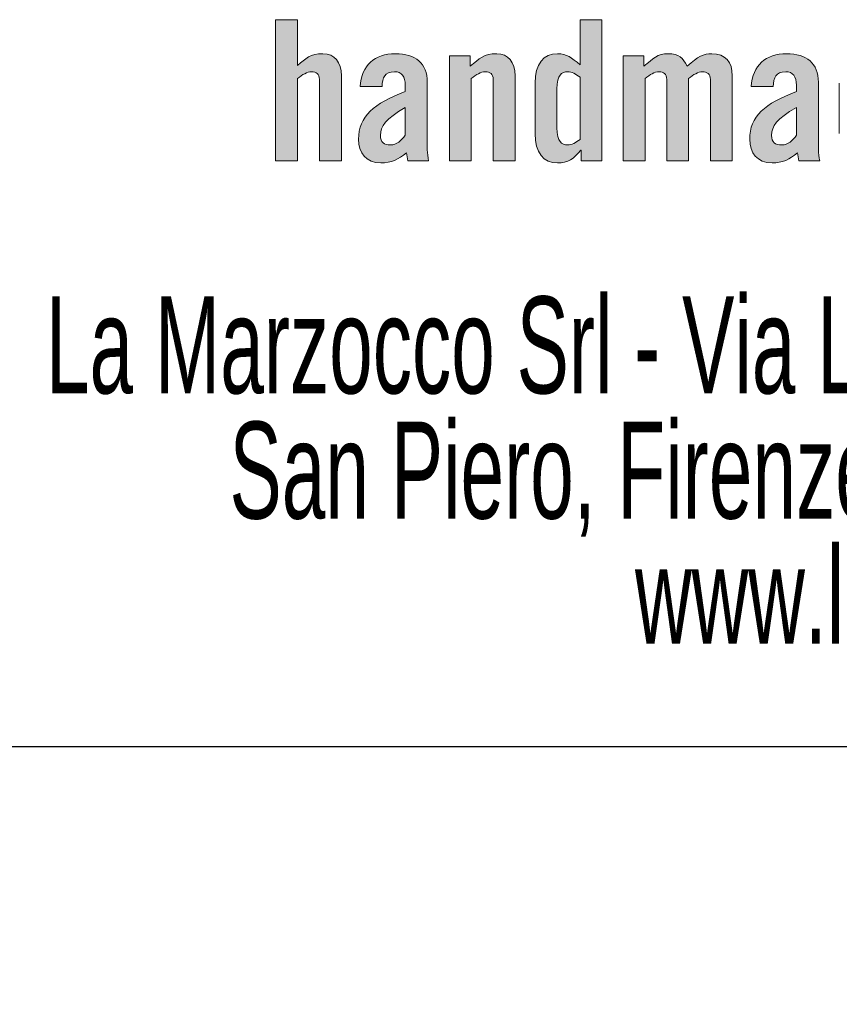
# Model space of a CAD drawing. Header units: millimetres. Extents: x 1 to 419, y 2 to 295.
# Tile 22 of 59: x 225.51 to 233.96, y 4.84 to 15. Entities that reach past the tile are written whole.
import ezdxf

# ---------------------------------------------------------------- set-up
doc = ezdxf.new("R2010")
doc.units = ezdxf.units.MM
doc.styles.add('SLDTEXTSTYLE0', font='TXT', dxfattribs={"width": 0.605})

# ---------------------------------------------------------------- blocks, each defined once
blk = doc.blocks.new('SW_NOTE_0')
at = {"color": 0, "linetype": 'Continuous', "lineweight": 0, "char_height": 1, "attachment_point": 2, "style": 'SLDTEXTSTYLE0'}
for s, insert in [('La Marzocco Srl - Via La Torre 14/H 50038 Scarperia e', (16.469, 1.289)), ('San Piero, Firenze, Italy - Tel. +39 05584919', (16.531, -0.003)), ('www.lamarzocco.com', (16.588, -1.294))]:
    blk.add_mtext(s, dxfattribs=dict(at, insert=insert))

msp = doc.modelspace()

# ---------------------------------------------------------------- hatches: boundary and pattern name
at = {"linetype": 'Continuous'}
h = msp.add_hatch(color=7, dxfattribs=at)
edge = h.paths.add_edge_path(flags=0)
edge.add_spline(control_points=[(228.5187, 14.4666), (228.4702, 14.4666), (228.4258, 14.4364), (228.3733, 14.3979)], knot_values=[9, 9, 9, 9, 10, 10, 10, 10], weights=[1, 1, 1, 1], degree=3, periodic=0)
edge.add_line((228.3733, 14.3979), (228.3733, 13.5458))
edge.add_line((228.3733, 13.5458), (228.1471, 13.5458))
edge.add_line((228.1471, 13.5458), (228.1471, 15.0038))
edge.add_line((228.1471, 15.0038), (228.3733, 15.0038))
edge.add_line((228.3733, 15.0038), (228.3733, 14.5313))
edge.add_spline(control_points=[(228.3733, 14.5313), (228.4561, 14.604), (228.5045, 14.6524), (228.6358, 14.6524)], knot_values=[3, 3, 3, 3, 4, 4, 4, 4], weights=[1, 1, 1, 1], degree=3, periodic=0)
edge.add_spline(control_points=[(228.6358, 14.6524), (228.755, 14.6524), (228.8256, 14.5656), (228.8256, 14.4242)], knot_values=[4, 4, 4, 4, 5, 5, 5, 5], weights=[1, 1, 1, 1], degree=3, periodic=0)
edge.add_line((228.8256, 14.4242), (228.8256, 13.5458))
edge.add_line((228.8256, 13.5458), (228.5995, 13.5458))
edge.add_line((228.5995, 13.5458), (228.5995, 14.3879))
edge.add_spline(control_points=[(228.5995, 14.3879), (228.5995, 14.4424), (228.5672, 14.4666), (228.5187, 14.4666)], knot_values=[8, 8, 8, 8, 9, 9, 9, 9], weights=[1, 1, 1, 1], degree=3, periodic=0)
h = msp.add_hatch(color=7, dxfattribs=at)
edge = h.paths.add_edge_path(flags=0)
edge.add_spline(control_points=[(231.0544, 14.6524), (231.1533, 14.6524), (231.1998, 14.612), (231.2886, 14.5393)], knot_values=[6, 6, 6, 6, 7, 7, 7, 7], weights=[1, 1, 1, 1], degree=3, periodic=0)
edge.add_line((231.2886, 14.5393), (231.2886, 15.0038))
edge.add_line((231.2886, 15.0038), (231.5148, 15.0038))
edge.add_line((231.5148, 15.0038), (231.5148, 13.5458))
edge.add_line((231.5148, 13.5458), (231.3007, 13.5458))
edge.add_line((231.3007, 13.5458), (231.3007, 13.6589))
edge.add_line((231.3007, 13.6589), (231.2967, 13.6589))
edge.add_spline(control_points=[(231.2967, 13.6589), (231.222, 13.564), (231.1674, 13.5256), (231.0544, 13.5256)], knot_values=[2, 2, 2, 2, 3, 3, 3, 3], weights=[1, 1, 1, 1], degree=3, periodic=0)
edge.add_spline(control_points=[(231.0544, 13.5256), (230.913, 13.5256), (230.8242, 13.6307), (230.8242, 13.8285)], knot_values=[3, 3, 3, 3, 4, 4, 4, 4], weights=[1, 1, 1, 1], degree=3, periodic=0)
edge.add_line((230.8242, 13.8285), (230.8242, 14.3495))
edge.add_spline(control_points=[(230.8242, 14.3495), (230.8242, 14.5474), (230.913, 14.6524), (231.0544, 14.6524)], knot_values=[5, 5, 5, 5, 6, 6, 6, 6], weights=[1, 1, 1, 1], degree=3, periodic=0)
edge = h.paths.add_edge_path(flags=0)
edge.add_spline(control_points=[(231.0503, 13.8871), (231.0503, 13.7438), (231.0988, 13.7114), (231.1594, 13.7114)], knot_values=[3, 3, 3, 3, 4, 4, 4, 4], weights=[1, 1, 1, 1], degree=3, periodic=0)
edge.add_spline(control_points=[(231.1594, 13.7114), (231.2038, 13.7114), (231.2442, 13.7356), (231.2886, 13.7679)], knot_values=[4, 4, 4, 4, 5, 5, 5, 5], weights=[1, 1, 1, 1], degree=3, periodic=0)
edge.add_line((231.2886, 13.7679), (231.2886, 14.4101))
edge.add_spline(control_points=[(231.2886, 14.4101), (231.2442, 14.4424), (231.2038, 14.4666), (231.1594, 14.4666)], knot_values=[0, 0, 0, 0, 1, 1, 1, 1], weights=[1, 1, 1, 1], degree=3, periodic=0)
edge.add_spline(control_points=[(231.1594, 14.4666), (231.0988, 14.4666), (231.0503, 14.4344), (231.0503, 14.291)], knot_values=[1, 1, 1, 1, 2, 2, 2, 2], weights=[1, 1, 1, 1], degree=3, periodic=0)
edge.add_line((231.0503, 14.291), (231.0503, 13.8871))
h = msp.add_hatch(color=7, dxfattribs=at)
edge = h.paths.add_edge_path(flags=0)
edge.add_spline(control_points=[(229.2455, 14.3132), (229.2495, 14.4061), (229.2717, 14.4666), (229.3747, 14.4666)], knot_values=[11, 11, 11, 11, 12, 12, 12, 12], weights=[1, 1, 1, 1], degree=3, periodic=0)
edge.add_spline(control_points=[(229.3747, 14.4666), (229.4494, 14.4666), (229.4857, 14.4182), (229.4857, 14.3273)], knot_values=[10, 10, 10, 10, 11, 11, 11, 11], weights=[1, 1, 1, 1], degree=3, periodic=0)
edge.add_line((229.4857, 14.3273), (229.4857, 14.2627))
edge.add_spline(control_points=[(229.4857, 14.2627), (229.1606, 14.1395), (229.0032, 14.0083), (229.0032, 13.7699)], knot_values=[8, 8, 8, 8, 9, 9, 9, 9], weights=[1, 1, 1, 1], degree=3, periodic=0)
edge.add_spline(control_points=[(229.0032, 13.7699), (229.0032, 13.6307), (229.0799, 13.5256), (229.2333, 13.5256)], knot_values=[7, 7, 7, 7, 8, 8, 8, 8], weights=[1, 1, 1, 1], degree=3, periodic=0)
edge.add_spline(control_points=[(229.2333, 13.5256), (229.3424, 13.5256), (229.4131, 13.562), (229.4979, 13.6307)], knot_values=[6, 6, 6, 6, 7, 7, 7, 7], weights=[1, 1, 1, 1], degree=3, periodic=0)
edge.add_spline(control_points=[(229.4979, 13.6307), (229.4999, 13.6044), (229.508, 13.5761), (229.51, 13.5458)], knot_values=[5, 5, 5, 5, 6, 6, 6, 6], weights=[1, 1, 1, 1], degree=3, periodic=0)
edge.add_line((229.51, 13.5458), (229.7261, 13.5458))
edge.add_spline(control_points=[(229.7261, 13.5458), (229.72, 13.5822), (229.7119, 13.6266), (229.7119, 13.6609)], knot_values=[3, 3, 3, 3, 4, 4, 4, 4], weights=[1, 1, 1, 1], degree=3, periodic=0)
edge.add_line((229.7119, 13.6609), (229.7119, 14.3577))
edge.add_spline(control_points=[(229.7119, 14.3577), (229.7119, 14.5555), (229.5928, 14.6524), (229.3828, 14.6524)], knot_values=[1, 1, 1, 1, 2, 2, 2, 2], weights=[1, 1, 1, 1], degree=3, periodic=0)
edge.add_spline(control_points=[(229.3828, 14.6524), (229.1707, 14.6524), (229.0314, 14.5333), (229.0193, 14.3132)], knot_values=[0, 0, 0, 0, 1, 1, 1, 1], weights=[1, 1, 1, 1], degree=3, periodic=0)
edge.add_line((229.0193, 14.3132), (229.2455, 14.3132))
edge = h.paths.add_edge_path(flags=0)
edge.add_spline(control_points=[(229.4857, 13.8124), (229.4474, 13.7579), (229.3969, 13.7114), (229.3343, 13.7114)], knot_values=[2, 2, 2, 2, 3, 3, 3, 3], weights=[1, 1, 1, 1], degree=3, periodic=0)
edge.add_spline(control_points=[(229.3343, 13.7114), (229.2657, 13.7114), (229.2293, 13.7397), (229.2293, 13.8103)], knot_values=[1, 1, 1, 1, 2, 2, 2, 2], weights=[1, 1, 1, 1], degree=3, periodic=0)
edge.add_spline(control_points=[(229.2293, 13.8103), (229.2293, 13.9053), (229.2798, 13.98), (229.4857, 14.0971)], knot_values=[0, 0, 0, 0, 1, 1, 1, 1], weights=[1, 1, 1, 1], degree=3, periodic=0)
edge.add_line((229.4857, 14.0971), (229.4857, 13.8124))
h = msp.add_hatch(color=7, dxfattribs=at)
edge = h.paths.add_edge_path(flags=0)
edge.add_spline(control_points=[(230.3115, 14.4666), (230.263, 14.4666), (230.2186, 14.4364), (230.1661, 14.3979)], knot_values=[9, 9, 9, 9, 10, 10, 10, 10], weights=[1, 1, 1, 1], degree=3, periodic=0)
edge.add_line((230.1661, 14.3979), (230.1661, 13.5458))
edge.add_line((230.1661, 13.5458), (229.9399, 13.5458))
edge.add_line((229.9399, 13.5458), (229.9399, 14.6323))
edge.add_line((229.9399, 14.6323), (230.154, 14.6323))
edge.add_line((230.154, 14.6323), (230.154, 14.5232))
edge.add_spline(control_points=[(230.154, 14.5232), (230.2489, 14.604), (230.2973, 14.6524), (230.4286, 14.6524)], knot_values=[3, 3, 3, 3, 4, 4, 4, 4], weights=[1, 1, 1, 1], degree=3, periodic=0)
edge.add_spline(control_points=[(230.4286, 14.6524), (230.5477, 14.6524), (230.6184, 14.5656), (230.6184, 14.4242)], knot_values=[4, 4, 4, 4, 5, 5, 5, 5], weights=[1, 1, 1, 1], degree=3, periodic=0)
edge.add_line((230.6184, 14.4242), (230.6184, 13.5458))
edge.add_line((230.6184, 13.5458), (230.3923, 13.5458))
edge.add_line((230.3923, 13.5458), (230.3923, 14.3879))
edge.add_spline(control_points=[(230.3923, 14.3879), (230.3923, 14.4424), (230.3599, 14.4666), (230.3115, 14.4666)], knot_values=[8, 8, 8, 8, 9, 9, 9, 9], weights=[1, 1, 1, 1], degree=3, periodic=0)
h = msp.add_hatch(color=7, dxfattribs=at)
edge = h.paths.add_edge_path(flags=0)
edge.add_spline(control_points=[(232.5525, 14.4666), (232.5041, 14.4666), (232.4596, 14.4364), (232.4091, 14.3979)], knot_values=[16, 16, 16, 16, 17, 17, 17, 17], weights=[1, 1, 1, 1], degree=3, periodic=0)
edge.add_line((232.4091, 14.3979), (232.4091, 13.5458))
edge.add_line((232.4091, 13.5458), (232.1829, 13.5458))
edge.add_line((232.1829, 13.5458), (232.1829, 14.3879))
edge.add_spline(control_points=[(232.1829, 14.3879), (232.1829, 14.4424), (232.1487, 14.4666), (232.1042, 14.4666)], knot_values=[1, 1, 1, 1, 2, 2, 2, 2], weights=[1, 1, 1, 1], degree=3, periodic=0)
edge.add_spline(control_points=[(232.1042, 14.4666), (232.0558, 14.4666), (232.0113, 14.4364), (231.9588, 14.3979)], knot_values=[2, 2, 2, 2, 3, 3, 3, 3], weights=[1, 1, 1, 1], degree=3, periodic=0)
edge.add_line((231.9588, 14.3979), (231.9588, 13.5458))
edge.add_line((231.9588, 13.5458), (231.7327, 13.5458))
edge.add_line((231.7327, 13.5458), (231.7327, 14.6323))
edge.add_line((231.7327, 14.6323), (231.9467, 14.6323))
edge.add_line((231.9467, 14.6323), (231.9467, 14.5232))
edge.add_spline(control_points=[(231.9467, 14.5232), (232.0416, 14.604), (232.0901, 14.6524), (232.1971, 14.6524)], knot_values=[8, 8, 8, 8, 9, 9, 9, 9], weights=[1, 1, 1, 1], degree=3, periodic=0)
edge.add_spline(control_points=[(232.1971, 14.6524), (232.3102, 14.6524), (232.3465, 14.612), (232.395, 14.5232)], knot_values=[9, 9, 9, 9, 10, 10, 10, 10], weights=[1, 1, 1, 1], degree=3, periodic=0)
edge.add_spline(control_points=[(232.395, 14.5232), (232.5041, 14.6282), (232.5646, 14.6524), (232.6475, 14.6524)], knot_values=[10, 10, 10, 10, 11, 11, 11, 11], weights=[1, 1, 1, 1], degree=3, periodic=0)
edge.add_spline(control_points=[(232.6475, 14.6524), (232.7888, 14.6524), (232.8595, 14.5656), (232.8595, 14.4242)], knot_values=[11, 11, 11, 11, 12, 12, 12, 12], weights=[1, 1, 1, 1], degree=3, periodic=0)
edge.add_line((232.8595, 14.4242), (232.8595, 13.5458))
edge.add_line((232.8595, 13.5458), (232.6333, 13.5458))
edge.add_line((232.6333, 13.5458), (232.6333, 14.3879))
edge.add_spline(control_points=[(232.6333, 14.3879), (232.6333, 14.4424), (232.597, 14.4666), (232.5525, 14.4666)], knot_values=[15, 15, 15, 15, 16, 16, 16, 16], weights=[1, 1, 1, 1], degree=3, periodic=0)
h = msp.add_hatch(color=7, dxfattribs=at)
edge = h.paths.add_edge_path(flags=0)
edge.add_spline(control_points=[(233.2812, 14.3132), (233.2852, 14.4061), (233.3074, 14.4666), (233.4104, 14.4666)], knot_values=[11, 11, 11, 11, 12, 12, 12, 12], weights=[1, 1, 1, 1], degree=3, periodic=0)
edge.add_spline(control_points=[(233.4104, 14.4666), (233.4851, 14.4666), (233.5215, 14.4182), (233.5215, 14.3273)], knot_values=[10, 10, 10, 10, 11, 11, 11, 11], weights=[1, 1, 1, 1], degree=3, periodic=0)
edge.add_line((233.5215, 14.3273), (233.5215, 14.2627))
edge.add_spline(control_points=[(233.5215, 14.2627), (233.1964, 14.1395), (233.0389, 14.0083), (233.0389, 13.7699)], knot_values=[8, 8, 8, 8, 9, 9, 9, 9], weights=[1, 1, 1, 1], degree=3, periodic=0)
edge.add_spline(control_points=[(233.0389, 13.7699), (233.0389, 13.6307), (233.1156, 13.5256), (233.2691, 13.5256)], knot_values=[7, 7, 7, 7, 8, 8, 8, 8], weights=[1, 1, 1, 1], degree=3, periodic=0)
edge.add_spline(control_points=[(233.2691, 13.5256), (233.3781, 13.5256), (233.4488, 13.562), (233.5336, 13.6307)], knot_values=[6, 6, 6, 6, 7, 7, 7, 7], weights=[1, 1, 1, 1], degree=3, periodic=0)
edge.add_spline(control_points=[(233.5336, 13.6307), (233.5356, 13.6044), (233.5437, 13.5761), (233.5458, 13.5458)], knot_values=[5, 5, 5, 5, 6, 6, 6, 6], weights=[1, 1, 1, 1], degree=3, periodic=0)
edge.add_line((233.5458, 13.5458), (233.7618, 13.5458))
edge.add_spline(control_points=[(233.7618, 13.5458), (233.7558, 13.5822), (233.7477, 13.6266), (233.7477, 13.6609)], knot_values=[3, 3, 3, 3, 4, 4, 4, 4], weights=[1, 1, 1, 1], degree=3, periodic=0)
edge.add_line((233.7477, 13.6609), (233.7477, 14.3577))
edge.add_spline(control_points=[(233.7477, 14.3577), (233.7477, 14.5555), (233.6285, 14.6524), (233.4185, 14.6524)], knot_values=[1, 1, 1, 1, 2, 2, 2, 2], weights=[1, 1, 1, 1], degree=3, periodic=0)
edge.add_spline(control_points=[(233.4185, 14.6524), (233.2065, 14.6524), (233.0671, 14.5333), (233.055, 14.3132)], knot_values=[0, 0, 0, 0, 1, 1, 1, 1], weights=[1, 1, 1, 1], degree=3, periodic=0)
edge.add_line((233.055, 14.3132), (233.2812, 14.3132))
edge = h.paths.add_edge_path(flags=0)
edge.add_spline(control_points=[(233.5215, 13.8124), (233.4831, 13.7579), (233.4327, 13.7114), (233.37, 13.7114)], knot_values=[2, 2, 2, 2, 3, 3, 3, 3], weights=[1, 1, 1, 1], degree=3, periodic=0)
edge.add_spline(control_points=[(233.37, 13.7114), (233.3014, 13.7114), (233.2651, 13.7397), (233.2651, 13.8103)], knot_values=[1, 1, 1, 1, 2, 2, 2, 2], weights=[1, 1, 1, 1], degree=3, periodic=0)
edge.add_spline(control_points=[(233.2651, 13.8103), (233.2651, 13.9053), (233.3155, 13.98), (233.5215, 14.0971)], knot_values=[0, 0, 0, 0, 1, 1, 1, 1], weights=[1, 1, 1, 1], degree=3, periodic=0)
edge.add_line((233.5215, 14.0971), (233.5215, 13.8124))

# ---------------------------------------------------------------- linework, layer by layer
at = {"color": 7, "linetype": 'Continuous', "lineweight": 18}
for p, q in [((228.1471, 13.5458), (228.1471, 15.0038)), ((228.1471, 15.0038), (228.3733, 15.0038)), ((228.3733, 15.0038), (228.3733, 14.5313)), ((231.2886, 14.5393), (231.2886, 15.0038)), ((231.2886, 15.0038), (231.5148, 15.0038)), ((231.5148, 15.0038), (231.5148, 13.5458)), ((229.9399, 13.5458), (229.9399, 14.6323)), ((229.9399, 14.6323), (230.154, 14.6323)), ((230.154, 14.6323), (230.154, 14.5232)), ((231.7327, 13.5458), (231.7327, 14.6323)), ((231.7327, 14.6323), (231.9467, 14.6323)), ((231.9467, 14.6323), (231.9467, 14.5232)), ((228.3733, 14.3979), (228.3733, 13.5458)), ((228.5995, 13.5458), (228.5995, 14.3879)), ((228.8256, 14.4242), (228.8256, 13.5458)), ((229.4857, 14.2627), (229.4857, 14.3273)), ((229.7119, 14.3577), (229.7119, 13.6609)), ((230.1661, 14.3979), (230.1661, 13.5458)), ((230.3923, 13.5458), (230.3923, 14.3879)), ((230.6184, 14.4242), (230.6184, 13.5458)), ((230.8242, 13.8285), (230.8242, 14.3495)), ((231.2886, 13.7679), (231.2886, 14.4101)), ((231.9588, 14.3979), (231.9588, 13.5458)), ((232.1829, 13.5458), (232.1829, 14.3879)), ((232.4091, 14.3979), (232.4091, 13.5458)), ((232.6333, 13.5458), (232.6333, 14.3879)), ((232.8595, 14.4242), (232.8595, 13.5458)), ((233.5215, 14.2627), (233.5215, 14.3273)), ((233.7477, 14.3577), (233.7477, 13.6609)), ((233.9635, 13.8285), (233.9635, 14.3495)), ((229.2455, 14.3132), (229.0193, 14.3132)), ((231.0503, 14.291), (231.0503, 13.8871)), ((233.2812, 14.3132), (233.055, 14.3132)), ((229.4857, 13.8124), (229.4857, 14.0971)), ((233.5215, 13.8124), (233.5215, 14.0971)), ((231.3007, 13.6589), (231.2967, 13.6589)), ((231.3007, 13.5458), (231.3007, 13.6589)), ((228.3733, 13.5458), (228.1471, 13.5458)), ((228.8256, 13.5458), (228.5995, 13.5458)), ((229.7261, 13.5458), (229.51, 13.5458)), ((230.1661, 13.5458), (229.9399, 13.5458)), ((230.6184, 13.5458), (230.3923, 13.5458)), ((231.5148, 13.5458), (231.3007, 13.5458)), ((231.9588, 13.5458), (231.7327, 13.5458)), ((232.4091, 13.5458), (232.1829, 13.5458)), ((232.8595, 13.5458), (232.6333, 13.5458)), ((233.7618, 13.5458), (233.5458, 13.5458))]:
    msp.add_line(p, q, dxfattribs=at)
at = {"color": 7, "linetype": 'Continuous', "lineweight": 25}
msp.add_line((413.5, 7.5), (6.5, 7.5), dxfattribs=at)
at = {"color": 7, "linetype": 'Continuous', "lineweight": 18}
for points in [[(228.3733, 14.5313), (228.4561, 14.604), (228.5045, 14.6524), (228.6358, 14.6524)], [(228.6358, 14.6524), (228.755, 14.6524), (228.8256, 14.5656), (228.8256, 14.4242)], [(229.0193, 14.3132), (229.0314, 14.5333), (229.1707, 14.6524), (229.3828, 14.6524)], [(229.3828, 14.6524), (229.5928, 14.6524), (229.7119, 14.5555), (229.7119, 14.3577)], [(230.154, 14.5232), (230.2489, 14.604), (230.2973, 14.6524), (230.4286, 14.6524)], [(230.4286, 14.6524), (230.5477, 14.6524), (230.6184, 14.5656), (230.6184, 14.4242)], [(230.8242, 14.3495), (230.8242, 14.5474), (230.913, 14.6524), (231.0544, 14.6524)], [(231.0544, 14.6524), (231.1533, 14.6524), (231.1998, 14.612), (231.2886, 14.5393)], [(231.9467, 14.5232), (232.0416, 14.604), (232.0901, 14.6524), (232.1971, 14.6524)], [(232.1971, 14.6524), (232.3102, 14.6524), (232.3465, 14.612), (232.395, 14.5232)], [(232.395, 14.5232), (232.5041, 14.6282), (232.5646, 14.6524), (232.6475, 14.6524)], [(232.6475, 14.6524), (232.7888, 14.6524), (232.8595, 14.5656), (232.8595, 14.4242)], [(233.055, 14.3132), (233.0671, 14.5333), (233.2065, 14.6524), (233.4185, 14.6524)], [(233.4185, 14.6524), (233.6285, 14.6524), (233.7477, 14.5555), (233.7477, 14.3577)], [(228.5187, 14.4666), (228.4702, 14.4666), (228.4258, 14.4364), (228.3733, 14.3979)], [(228.5995, 14.3879), (228.5995, 14.4424), (228.5672, 14.4666), (228.5187, 14.4666)], [(229.3747, 14.4666), (229.2717, 14.4666), (229.2495, 14.4061), (229.2455, 14.3132)], [(229.4857, 14.3273), (229.4857, 14.4182), (229.4494, 14.4666), (229.3747, 14.4666)], [(230.3115, 14.4666), (230.263, 14.4666), (230.2186, 14.4364), (230.1661, 14.3979)], [(230.3923, 14.3879), (230.3923, 14.4424), (230.3599, 14.4666), (230.3115, 14.4666)], [(231.1594, 14.4666), (231.0988, 14.4666), (231.0503, 14.4344), (231.0503, 14.291)], [(231.2886, 14.4101), (231.2442, 14.4424), (231.2038, 14.4666), (231.1594, 14.4666)], [(232.1042, 14.4666), (232.0558, 14.4666), (232.0113, 14.4364), (231.9588, 14.3979)], [(232.1829, 14.3879), (232.1829, 14.4424), (232.1487, 14.4666), (232.1042, 14.4666)], [(232.5525, 14.4666), (232.5041, 14.4666), (232.4596, 14.4364), (232.4091, 14.3979)], [(232.6333, 14.3879), (232.6333, 14.4424), (232.597, 14.4666), (232.5525, 14.4666)], [(233.4104, 14.4666), (233.3074, 14.4666), (233.2852, 14.4061), (233.2812, 14.3132)], [(233.5215, 14.3273), (233.5215, 14.4182), (233.4851, 14.4666), (233.4104, 14.4666)], [(229.0032, 13.7699), (229.0032, 14.0083), (229.1606, 14.1395), (229.4857, 14.2627)], [(233.0389, 13.7699), (233.0389, 14.0083), (233.1964, 14.1395), (233.5215, 14.2627)], [(229.4857, 14.0971), (229.2798, 13.98), (229.2293, 13.9053), (229.2293, 13.8103)], [(233.5215, 14.0971), (233.3155, 13.98), (233.2651, 13.9053), (233.2651, 13.8103)], [(231.0544, 13.5256), (230.913, 13.5256), (230.8242, 13.6307), (230.8242, 13.8285)], [(231.0503, 13.8871), (231.0503, 13.7438), (231.0988, 13.7114), (231.1594, 13.7114)], [(229.2333, 13.5256), (229.0799, 13.5256), (229.0032, 13.6307), (229.0032, 13.7699)], [(229.2293, 13.8103), (229.2293, 13.7397), (229.2657, 13.7114), (229.3343, 13.7114)], [(229.3343, 13.7114), (229.3969, 13.7114), (229.4474, 13.7579), (229.4857, 13.8124)], [(231.1594, 13.7114), (231.2038, 13.7114), (231.2442, 13.7356), (231.2886, 13.7679)], [(233.2691, 13.5256), (233.1156, 13.5256), (233.0389, 13.6307), (233.0389, 13.7699)], [(233.2651, 13.8103), (233.2651, 13.7397), (233.3014, 13.7114), (233.37, 13.7114)], [(233.37, 13.7114), (233.4327, 13.7114), (233.4831, 13.7579), (233.5215, 13.8124)], [(229.4979, 13.6307), (229.4131, 13.562), (229.3424, 13.5256), (229.2333, 13.5256)], [(229.51, 13.5458), (229.508, 13.5761), (229.4999, 13.6044), (229.4979, 13.6307)], [(229.7119, 13.6609), (229.7119, 13.6266), (229.72, 13.5822), (229.7261, 13.5458)], [(231.2967, 13.6589), (231.222, 13.564), (231.1674, 13.5256), (231.0544, 13.5256)], [(233.5336, 13.6307), (233.4488, 13.562), (233.3781, 13.5256), (233.2691, 13.5256)], [(233.5458, 13.5458), (233.5437, 13.5761), (233.5356, 13.6044), (233.5336, 13.6307)], [(233.7477, 13.6609), (233.7477, 13.6266), (233.7558, 13.5822), (233.7618, 13.5458)]]:
    msp.add_open_spline(points, degree=3, dxfattribs=at)

# ---------------------------------------------------------------- block references
at = {"color": 7, "linetype": 'Continuous', "lineweight": 0}
msp.add_blockref('SW_NOTE_0', (219.2014, 10.8583), dxfattribs=at)

# ---------------------------------------------------------------- texts
at = {"color": 7, "linetype": 'Continuous', "lineweight": 0, "insert": (313.4944, 6.318), "char_height": 1.1, "attachment_point": 2, "style": 'SLDTEXTSTYLE0'}
msp.add_mtext('The drawings and all information contained in this document is proprietary to La Marzocco S.r.l. Neither receipt of or possession confers any right to use and/or distribute the drawings and the information, unless prior written authorization from La Marzocco S.r.l.', dxfattribs=at)

doc.saveas('drawing.dxf')
